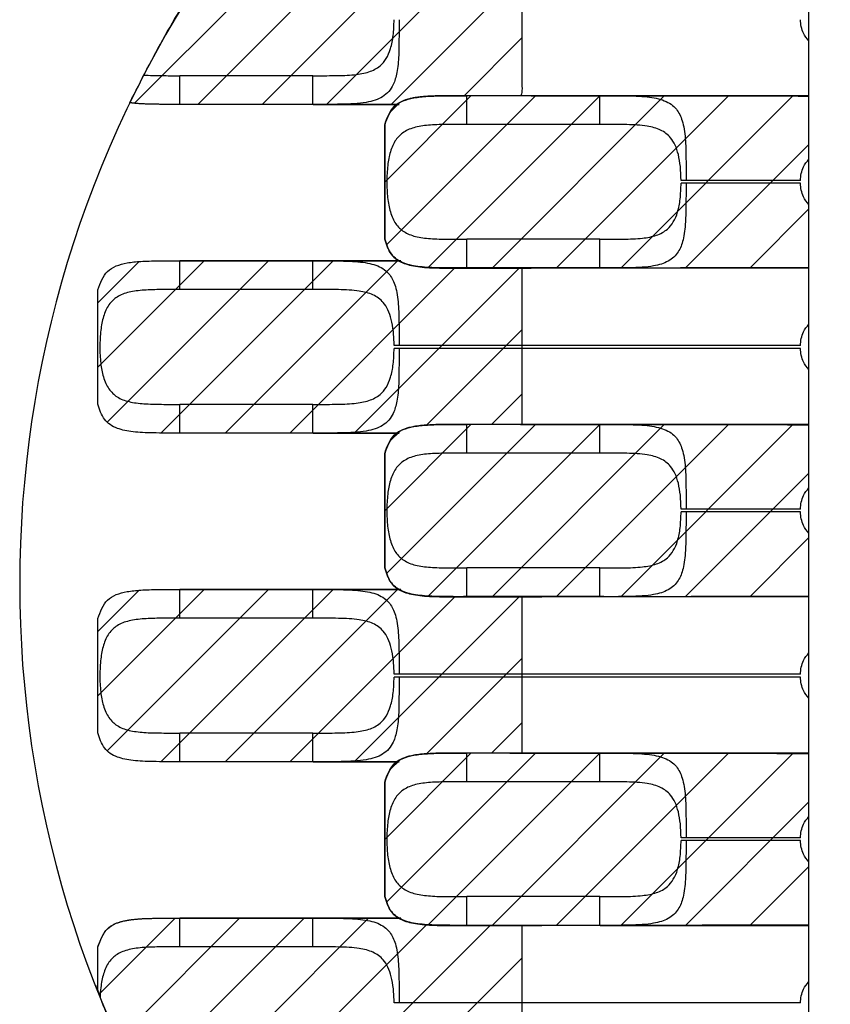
# Model space of a CAD drawing. Header units: inches. Extents: x 0 to 814, y 0 to 621.
# Tile 24 of 41: x 449.42 to 455.07, y 414.32 to 421.18. Entities that reach past the tile are written whole.
import ezdxf

# ---------------------------------------------------------------- set-up
doc = ezdxf.new("R2010")
doc.units = ezdxf.units.IN
doc.header["$LTSCALE"] = 10
doc.header["$MEASUREMENT"] = 0

msp = doc.modelspace()

# ---------------------------------------------------------------- hatches: boundary and pattern name
h = msp.add_hatch()
h.set_pattern_fill('ANSI31', color=256, scale=0.1)
h.set_pattern_definition([(45, (-4226.9844, -242.43156), (-0.224506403, 0.224506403), [])])
edge = h.paths.add_edge_path()
edge.add_spline(control_points=[(450.185, 420.5994), (450.1923, 420.5983), (450.2415, 420.5918), (450.3542, 420.5873), (450.47, 420.5876), (450.5342, 420.5877), (450.8433, 420.5877), (451.1523, 420.5877), (451.4613, 420.5877), (451.6562, 420.5877), (451.8506, 420.5877), (452.0451, 420.5877), (452.0764, 420.611), (452.1439, 420.6329), (452.2619, 420.6454), (452.3868, 420.6481), (452.4819, 420.648), (452.5342, 420.6479), (452.6619, 420.6479), (452.7896, 420.6479), (452.9172, 420.6479), (452.9172, 421.0112), (452.9172, 421.3746), (452.9172, 421.7379), (452.7896, 421.7379), (452.6619, 421.7379), (452.5342, 421.7379), (452.4696, 421.7377), (452.3533, 421.7375), (452.2044, 421.7435), (452.1146, 421.7622), (452.0727, 421.7815), (452.0617, 421.7877), (451.8618, 421.7877), (451.6618, 421.7877), (451.4613, 421.7877), (451.2736, 421.7877), (451.0858, 421.7877), (450.898, 421.7877), (450.6249, 421.4136), (450.3866, 421.0164), (450.185, 420.5994)], knot_values=[0, 0, 0, 0, 0.033138, 0.218352, 0.44962, 0.44962, 0.44962, 1.44962, 1.44962, 1.44962, 2.44962, 2.44962, 2.44962, 2.667629, 2.807059, 2.961319, 3.150048, 3.150048, 3.150048, 4.150048, 4.150048, 4.150048, 5.150048, 5.150048, 5.150048, 6.150048, 6.150048, 6.150048, 6.382627, 6.568651, 6.744587, 6.813614, 6.813614, 6.813614, 7.813614, 7.813614, 7.813614, 8.421198, 8.421198, 8.421198, 8.601422, 8.601422, 8.601422, 8.601422], weights=[1, 1, 1, 1, 1, 1, 1, 1, 1, 1, 1, 1, 1, 1, 1, 1, 1, 1, 1, 1, 1, 1, 1, 1, 1, 1, 1, 1, 1, 1, 1, 1, 1, 1, 1, 1, 1, 1, 1, 0.997295, 0.997295, 1], degree=3, periodic=0)
h = msp.add_hatch()
h.set_pattern_fill('ANSI31', color=256, scale=0.1)
h.set_pattern_definition([(45, (-4231.9821, -18.9302), (-0.224506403, 0.224506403), [])])
edge = h.paths.add_edge_path()
edge.add_spline(control_points=[(454.9172, 419.4522), (454.1229, 419.4503), (453.3286, 419.4484), (452.5342, 419.4466), (452.4696, 419.4464), (452.3533, 419.4461), (452.2044, 419.4522), (452.0865, 419.4767), (451.999, 419.5338), (451.9738, 419.6102), (451.9613, 419.6482), (451.9613, 419.9138), (451.9613, 420.1793), (451.9613, 420.4449), (451.9785, 420.4923), (452.0133, 420.5874), (452.1343, 420.6306), (452.2619, 420.6441), (452.3868, 420.6467), (452.4819, 420.6466), (452.5342, 420.6466), (453.3286, 420.6456), (454.1229, 420.6446), (454.9172, 420.6436), (454.9172, 420.2465), (454.9172, 419.8493), (454.9172, 419.4522)], knot_values=[0, 0, 0, 0, 2.858203, 2.858203, 2.858203, 3.090782, 3.276805, 3.452741, 3.65678, 3.858203, 3.858203, 3.858203, 4.858203, 4.858203, 4.858203, 5.115969, 5.375783, 5.515214, 5.669474, 5.858203, 5.858203, 5.858203, 8.723757, 8.723757, 8.723757, 9.723757, 9.723757, 9.723757, 9.723757], weights=[1, 1, 1, 1, 1, 1, 1, 1, 1, 1, 1, 1, 1, 1, 1, 1, 1, 1, 1, 1, 1, 1, 1, 1, 1, 1, 1], degree=3, periodic=0)
h = msp.add_hatch()
h.set_pattern_fill('ANSI31', color=256, scale=0.1)
h.set_pattern_definition([(45, (-4233.5703, -17.56328), (-0.224506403, 0.224506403), [])])
edge = h.paths.add_edge_path()
edge.add_spline(control_points=[(451.4613, 419.4977), (451.1523, 419.4977), (450.8433, 419.4977), (450.5342, 419.4977), (450.4824, 419.4978), (450.388, 419.4979), (450.2639, 419.4953), (450.1361, 419.4821), (450.0139, 419.4394), (449.9788, 419.3438), (449.9613, 419.2961), (449.9613, 419.0305), (449.9613, 418.7649), (449.9613, 418.4993), (449.974, 418.461), (449.9995, 418.384), (450.0879, 418.3273), (450.206, 418.3032), (450.3542, 418.2973), (450.47, 418.2976), (450.5342, 418.2977), (450.8433, 418.2977), (451.1523, 418.2977), (451.4613, 418.2977), (451.6562, 418.2977), (451.8506, 418.2977), (452.0451, 418.2977), (452.0764, 418.321), (452.1439, 418.3429), (452.2619, 418.3554), (452.3868, 418.3581), (452.4819, 418.358), (452.5342, 418.3579), (452.6619, 418.3579), (452.7896, 418.3579), (452.9172, 418.3579), (452.9172, 418.7212), (452.9172, 419.0846), (452.9172, 419.4479), (452.7896, 419.4479), (452.6619, 419.4479), (452.5342, 419.4479), (452.4696, 419.4477), (452.3533, 419.4475), (452.2044, 419.4535), (452.1146, 419.4722), (452.0727, 419.4915), (452.0617, 419.4977), (451.8618, 419.4977), (451.6618, 419.4977), (451.4613, 419.4977)], knot_values=[0, 0, 0, 0, 1, 1, 1, 1.187151, 1.340279, 1.478952, 1.73977, 2, 2, 2, 3, 3, 3, 3.203781, 3.408644, 3.583517, 3.768731, 4, 4, 4, 5, 5, 5, 6, 6, 6, 6.218008, 6.357439, 6.511699, 6.700428, 6.700428, 6.700428, 7.700428, 7.700428, 7.700428, 8.700428, 8.700428, 8.700428, 9.700428, 9.700428, 9.700428, 9.933007, 10.11903, 10.294966, 10.363994, 10.363994, 10.363994, 11.363994, 11.363994, 11.363994, 11.363994], weights=[1, 1, 1, 1, 1, 1, 1, 1, 1, 1, 1, 1, 1, 1, 1, 1, 1, 1, 1, 1, 1, 1, 1, 1, 1, 1, 1, 1, 1, 1, 1, 1, 1, 1, 1, 1, 1, 1, 1, 1, 1, 1, 1, 1, 1, 1, 1, 1, 1, 1, 1], degree=3, periodic=0)
h = msp.add_hatch()
h.set_pattern_fill('ANSI31', color=256, scale=0.1)
h.set_pattern_definition([(45, (-4231.9821, -21.2202), (-0.224506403, 0.224506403), [])])
edge = h.paths.add_edge_path()
edge.add_spline(control_points=[(454.9172, 417.1622), (454.1229, 417.1603), (453.3286, 417.1584), (452.5342, 417.1566), (452.4696, 417.1564), (452.3533, 417.1561), (452.2044, 417.1622), (452.0865, 417.1867), (451.999, 417.2438), (451.9738, 417.3202), (451.9613, 417.3582), (451.9613, 417.6238), (451.9613, 417.8893), (451.9613, 418.1549), (451.9785, 418.2023), (452.0133, 418.2974), (452.1343, 418.3406), (452.2619, 418.3541), (452.3868, 418.3567), (452.4819, 418.3566), (452.5342, 418.3566), (453.3286, 418.3556), (454.1229, 418.3546), (454.9172, 418.3536), (454.9172, 417.9565), (454.9172, 417.5593), (454.9172, 417.1622)], knot_values=[0, 0, 0, 0, 2.858203, 2.858203, 2.858203, 3.090782, 3.276805, 3.452741, 3.65678, 3.858203, 3.858203, 3.858203, 4.858203, 4.858203, 4.858203, 5.115969, 5.375783, 5.515214, 5.669474, 5.858203, 5.858203, 5.858203, 8.723757, 8.723757, 8.723757, 9.723757, 9.723757, 9.723757, 9.723757], weights=[1, 1, 1, 1, 1, 1, 1, 1, 1, 1, 1, 1, 1, 1, 1, 1, 1, 1, 1, 1, 1, 1, 1, 1, 1, 1, 1], degree=3, periodic=0)
h = msp.add_hatch()
h.set_pattern_fill('ANSI31', color=256, scale=0.1)
h.set_pattern_definition([(45, (-4233.5703, -19.85328), (-0.224506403, 0.224506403), [])])
edge = h.paths.add_edge_path()
edge.add_spline(control_points=[(451.4613, 417.2077), (451.1523, 417.2077), (450.8433, 417.2077), (450.5342, 417.2077), (450.4824, 417.2078), (450.388, 417.2079), (450.2639, 417.2053), (450.1361, 417.1921), (450.0139, 417.1494), (449.9788, 417.0538), (449.9613, 417.0061), (449.9613, 416.7405), (449.9613, 416.4749), (449.9613, 416.2093), (449.974, 416.171), (449.9995, 416.094), (450.0879, 416.0373), (450.206, 416.0132), (450.3542, 416.0073), (450.47, 416.0076), (450.5342, 416.0077), (450.8433, 416.0077), (451.1523, 416.0077), (451.4613, 416.0077), (451.6562, 416.0077), (451.8506, 416.0077), (452.0451, 416.0077), (452.0764, 416.031), (452.1439, 416.0529), (452.2619, 416.0654), (452.3868, 416.0681), (452.4819, 416.068), (452.5342, 416.0679), (452.6619, 416.0679), (452.7896, 416.0679), (452.9172, 416.0679), (452.9172, 416.4312), (452.9172, 416.7946), (452.9172, 417.1579), (452.7896, 417.1579), (452.6619, 417.1579), (452.5342, 417.1579), (452.4696, 417.1577), (452.3533, 417.1575), (452.2044, 417.1635), (452.1146, 417.1822), (452.0727, 417.2015), (452.0617, 417.2077), (451.8618, 417.2077), (451.6618, 417.2077), (451.4613, 417.2077)], knot_values=[0, 0, 0, 0, 1, 1, 1, 1.187151, 1.340279, 1.478952, 1.73977, 2, 2, 2, 3, 3, 3, 3.203781, 3.408644, 3.583517, 3.768731, 4, 4, 4, 5, 5, 5, 6, 6, 6, 6.218008, 6.357439, 6.511699, 6.700428, 6.700428, 6.700428, 7.700428, 7.700428, 7.700428, 8.700428, 8.700428, 8.700428, 9.700428, 9.700428, 9.700428, 9.933007, 10.11903, 10.294966, 10.363994, 10.363994, 10.363994, 11.363994, 11.363994, 11.363994, 11.363994], weights=[1, 1, 1, 1, 1, 1, 1, 1, 1, 1, 1, 1, 1, 1, 1, 1, 1, 1, 1, 1, 1, 1, 1, 1, 1, 1, 1, 1, 1, 1, 1, 1, 1, 1, 1, 1, 1, 1, 1, 1, 1, 1, 1, 1, 1, 1, 1, 1, 1, 1, 1], degree=3, periodic=0)
h = msp.add_hatch()
h.set_pattern_fill('ANSI31', color=256, scale=0.1)
h.set_pattern_definition([(45, (-4231.9821, -23.5102), (-0.224506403, 0.224506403), [])])
edge = h.paths.add_edge_path()
edge.add_spline(control_points=[(454.9172, 414.8722), (454.1229, 414.8703), (453.3286, 414.8684), (452.5342, 414.8666), (452.4696, 414.8664), (452.3533, 414.8661), (452.2044, 414.8722), (452.0865, 414.8967), (451.999, 414.9538), (451.9738, 415.0302), (451.9613, 415.0682), (451.9613, 415.3338), (451.9613, 415.5993), (451.9613, 415.8649), (451.9785, 415.9123), (452.0133, 416.0074), (452.1343, 416.0506), (452.2619, 416.0641), (452.3868, 416.0667), (452.4819, 416.0666), (452.5342, 416.0666), (453.3286, 416.0656), (454.1229, 416.0646), (454.9172, 416.0636), (454.9172, 415.6665), (454.9172, 415.2693), (454.9172, 414.8722)], knot_values=[0, 0, 0, 0, 2.858203, 2.858203, 2.858203, 3.090782, 3.276805, 3.452741, 3.65678, 3.858203, 3.858203, 3.858203, 4.858203, 4.858203, 4.858203, 5.115969, 5.375783, 5.515214, 5.669474, 5.858203, 5.858203, 5.858203, 8.723757, 8.723757, 8.723757, 9.723757, 9.723757, 9.723757, 9.723757], weights=[1, 1, 1, 1, 1, 1, 1, 1, 1, 1, 1, 1, 1, 1, 1, 1, 1, 1, 1, 1, 1, 1, 1, 1, 1, 1, 1], degree=3, periodic=0)
h = msp.add_hatch()
h.set_pattern_fill('ANSI31', color=256, scale=0.1)
h.set_pattern_definition([(45, (-4258.8092, -8.5654), (-0.224506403, 0.224506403), [])])
edge = h.paths.add_edge_path()
edge.add_spline(control_points=[(450.2723, 413.7211), (450.2958, 413.7198), (450.3794, 413.7173), (450.47, 413.7176), (450.5342, 413.7177), (450.8433, 413.7177), (451.1523, 413.7177), (451.4613, 413.7177), (451.6562, 413.7177), (451.8506, 413.7177), (452.0451, 413.7177), (452.0764, 413.741), (452.1439, 413.7629), (452.2619, 413.7754), (452.3868, 413.7781), (452.4819, 413.778), (452.5342, 413.7779), (452.6619, 413.7779), (452.7896, 413.7779), (452.9172, 413.7779), (452.9172, 414.1412), (452.9172, 414.5046), (452.9172, 414.8679), (452.7896, 414.8679), (452.6619, 414.8679), (452.5342, 414.8679), (452.4696, 414.8677), (452.3533, 414.8675), (452.2044, 414.8735), (452.1146, 414.8922), (452.0727, 414.9115), (452.0617, 414.9177), (451.8618, 414.9177), (451.6618, 414.9177), (451.4613, 414.9177), (451.1523, 414.9177), (450.8433, 414.9177), (450.5342, 414.9177), (450.4824, 414.9178), (450.388, 414.9179), (450.2639, 414.9153), (450.1361, 414.9021), (450.0139, 414.8594), (449.9788, 414.7638), (449.9613, 414.7161), (449.9613, 414.6123), (449.9613, 414.5086), (449.9613, 414.4049), (450.0538, 414.172), (450.1575, 413.9439), (450.2723, 413.7211)], knot_values=[0, 0, 0, 0, 0.094653, 0.325922, 0.325922, 0.325922, 1.325922, 1.325922, 1.325922, 2.325922, 2.325922, 2.325922, 2.54393, 2.68336, 2.837621, 3.026349, 3.026349, 3.026349, 4.026349, 4.026349, 4.026349, 5.026349, 5.026349, 5.026349, 6.026349, 6.026349, 6.026349, 6.258929, 6.444952, 6.620888, 6.689916, 6.689916, 6.689916, 7.689916, 7.689916, 7.689916, 8.689916, 8.689916, 8.689916, 8.877067, 9.030194, 9.168868, 9.429686, 9.689916, 9.689916, 9.689916, 10.080535, 10.080535, 10.080535, 10.17813, 10.17813, 10.17813, 10.17813], weights=[1, 1, 1, 1, 1, 1, 1, 1, 1, 1, 1, 1, 1, 1, 1, 1, 1, 1, 1, 1, 1, 1, 1, 1, 1, 1, 1, 1, 1, 1, 1, 1, 1, 1, 1, 1, 1, 1, 1, 1, 1, 1, 1, 1, 1, 1, 1, 1, 0.999206, 0.999206, 1], degree=3, periodic=0)

# ---------------------------------------------------------------- linework, layer by layer
for p, q in [((454.9172, 409.8687), (454.9172, 424.6267)), ((451.4613, 420.7877), (450.5342, 420.7877)), ((450.5342, 420.5877), (450.5342, 420.7877)), ((451.4613, 420.5877), (451.4613, 420.7877)), ((451.4613, 420.5877), (450.5342, 420.5877)), ((451.4618, 420.5877), (452.0613, 420.5877)), ((453.4613, 420.6479), (452.5342, 420.6479)), ((452.5342, 420.4479), (452.5342, 420.6479)), ((453.4613, 420.4479), (453.4613, 420.6479)), ((454.9172, 420.6479), (453.4618, 420.6479)), ((451.9613, 419.6495), (451.9613, 420.4463)), ((453.4613, 420.4479), (452.5342, 420.4479)), ((454.0613, 420.0579), (454.0269, 420.0579)), ((454.0613, 420.0379), (454.0269, 420.0379)), ((454.8581, 420.0579), (454.0613, 420.0579)), ((454.8581, 420.0379), (454.0613, 420.0379)), ((453.4613, 419.6479), (452.5342, 419.6479)), ((452.5342, 419.4479), (452.5342, 419.6479)), ((453.4613, 419.4479), (453.4613, 419.6479)), ((451.4613, 419.4977), (450.5342, 419.4977)), ((450.5342, 419.2977), (450.5342, 419.4977)), ((451.4613, 419.2977), (451.4613, 419.4977)), ((452.0739, 419.4977), (451.4618, 419.4977)), ((453.4613, 419.4479), (452.5342, 419.4479)), ((453.4618, 419.4479), (454.9172, 419.4479)), ((449.9613, 418.4993), (449.9613, 419.2961)), ((451.4613, 419.2977), (450.5342, 419.2977)), ((452.0613, 418.9077), (452.0269, 418.9077)), ((452.0613, 418.8877), (452.0269, 418.8877)), ((454.8581, 418.9077), (452.0613, 418.9077)), ((454.8581, 418.8877), (452.0613, 418.8877)), ((451.4613, 418.4977), (450.5342, 418.4977)), ((450.5342, 418.2977), (450.5342, 418.4977)), ((451.4613, 418.2977), (451.4613, 418.4977)), ((453.4613, 418.3579), (452.5342, 418.3579)), ((452.5342, 418.1579), (452.5342, 418.3579)), ((453.4613, 418.1579), (453.4613, 418.3579)), ((454.9172, 418.3579), (453.4618, 418.3579)), ((451.4613, 418.2977), (450.5342, 418.2977)), ((451.4618, 418.2977), (452.0613, 418.2977)), ((451.9613, 417.3595), (451.9613, 418.1563)), ((453.4613, 418.1579), (452.5342, 418.1579)), ((454.0613, 417.7679), (454.0269, 417.7679)), ((454.0613, 417.7479), (454.0269, 417.7479)), ((454.8581, 417.7679), (454.0613, 417.7679)), ((454.8581, 417.7479), (454.0613, 417.7479)), ((453.4613, 417.3579), (452.5342, 417.3579)), ((452.5342, 417.1579), (452.5342, 417.3579)), ((453.4613, 417.1579), (453.4613, 417.3579)), ((451.4613, 417.2077), (450.5342, 417.2077)), ((450.5342, 417.0077), (450.5342, 417.2077)), ((451.4613, 417.0077), (451.4613, 417.2077)), ((452.0739, 417.2077), (451.4618, 417.2077)), ((453.4613, 417.1579), (452.5342, 417.1579)), ((453.4618, 417.1579), (454.9172, 417.1579)), ((449.9613, 416.2093), (449.9613, 417.0061)), ((451.4613, 417.0077), (450.5342, 417.0077)), ((452.0613, 416.6177), (452.0269, 416.6177)), ((454.8581, 416.6177), (452.0613, 416.6177)), ((452.0613, 416.5977), (452.0269, 416.5977)), ((454.8581, 416.5977), (452.0613, 416.5977)), ((451.4613, 416.2077), (450.5342, 416.2077)), ((450.5342, 416.0077), (450.5342, 416.2077)), ((451.4613, 416.0077), (451.4613, 416.2077)), ((453.4613, 416.0679), (452.5342, 416.0679)), ((452.5342, 415.8679), (452.5342, 416.0679)), ((453.4613, 415.8679), (453.4613, 416.0679)), ((454.9172, 416.0679), (453.4618, 416.0679)), ((451.4613, 416.0077), (450.5342, 416.0077)), ((451.4618, 416.0077), (452.0613, 416.0077)), ((451.9613, 415.0695), (451.9613, 415.8663)), ((453.4613, 415.8679), (452.5342, 415.8679)), ((454.0613, 415.4779), (454.0269, 415.4779)), ((454.0613, 415.4579), (454.0269, 415.4579)), ((454.8581, 415.4779), (454.0613, 415.4779)), ((454.8581, 415.4579), (454.0613, 415.4579)), ((453.4613, 415.0679), (452.5342, 415.0679)), ((452.5342, 414.8679), (452.5342, 415.0679)), ((453.4613, 414.8679), (453.4613, 415.0679)), ((451.4613, 414.9177), (450.5342, 414.9177)), ((450.5342, 414.7177), (450.5342, 414.9177)), ((451.4613, 414.7177), (451.4613, 414.9177)), ((452.0739, 414.9177), (451.4618, 414.9177)), ((453.4613, 414.8679), (452.5342, 414.8679)), ((453.4618, 414.8679), (454.9172, 414.8679)), ((449.9613, 414.4049), (449.9613, 414.7161)), ((451.4613, 414.7177), (450.5342, 414.7177)), ((452.0613, 414.3277), (452.0269, 414.3277)), ((454.8581, 414.3277), (452.0613, 414.3277))]:
    msp.add_line(p, q)
msp.add_arc((457.1172, 417.2477), 7.7, 77.52991, 282.47009)
for points, weights, knots in [([(450.185, 420.5994), (450.1923, 420.5983), (450.2415, 420.5918), (450.3542, 420.5873), (450.47, 420.5876), (450.5342, 420.5877), (450.8433, 420.5877), (451.1523, 420.5877), (451.4613, 420.5877), (451.6562, 420.5877), (451.8506, 420.5877), (452.0451, 420.5877), (452.0764, 420.611), (452.1439, 420.6329), (452.2619, 420.6454), (452.3868, 420.6481), (452.4819, 420.648), (452.5342, 420.6479), (452.6619, 420.6479), (452.7896, 420.6479), (452.9172, 420.6479), (452.9172, 421.0112), (452.9172, 421.3746), (452.9172, 421.7379), (452.7896, 421.7379), (452.6619, 421.7379), (452.5342, 421.7379), (452.4696, 421.7377), (452.3533, 421.7375), (452.2044, 421.7435), (452.1146, 421.7622), (452.0727, 421.7815), (452.0617, 421.7877), (451.8618, 421.7877), (451.6618, 421.7877), (451.4613, 421.7877), (451.2736, 421.7877), (451.0858, 421.7877), (450.898, 421.7877), (450.6249, 421.4136), (450.3866, 421.0164), (450.185, 420.5994)], [1, 1, 1, 1, 1, 1, 1, 1, 1, 1, 1, 1, 1, 1, 1, 1, 1, 1, 1, 1, 1, 1, 1, 1, 1, 1, 1, 1, 1, 1, 1, 1, 1, 1, 1, 1, 1, 1, 1, 0.997295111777, 0.997295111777, 1], [0, 0, 0, 0, 0.033138, 0.218352, 0.44962, 0.44962, 0.44962, 1.44962, 1.44962, 1.44962, 2.44962, 2.44962, 2.44962, 2.667629, 2.807059, 2.961319, 3.150048, 3.150048, 3.150048, 4.150048, 4.150048, 4.150048, 5.150048, 5.150048, 5.150048, 6.150048, 6.150048, 6.150048, 6.382627, 6.568651, 6.744587, 6.813614, 6.813614, 6.813614, 7.813614, 7.813614, 7.813614, 8.421198, 8.421198, 8.421198, 8.601422, 8.601422, 8.601422, 8.601422]), ([(450.2723, 413.7211), (450.2958, 413.7198), (450.3794, 413.7173), (450.47, 413.7176), (450.5342, 413.7177), (450.8433, 413.7177), (451.1523, 413.7177), (451.4613, 413.7177), (451.6562, 413.7177), (451.8506, 413.7177), (452.0451, 413.7177), (452.0764, 413.741), (452.1439, 413.7629), (452.2619, 413.7754), (452.3868, 413.7781), (452.4819, 413.778), (452.5342, 413.7779), (452.6619, 413.7779), (452.7896, 413.7779), (452.9172, 413.7779), (452.9172, 414.1412), (452.9172, 414.5046), (452.9172, 414.8679), (452.7896, 414.8679), (452.6619, 414.8679), (452.5342, 414.8679), (452.4696, 414.8677), (452.3533, 414.8675), (452.2044, 414.8735), (452.1146, 414.8922), (452.0727, 414.9115), (452.0617, 414.9177), (451.8618, 414.9177), (451.6618, 414.9177), (451.4613, 414.9177), (451.1523, 414.9177), (450.8433, 414.9177), (450.5342, 414.9177), (450.4824, 414.9178), (450.388, 414.9179), (450.2639, 414.9153), (450.1361, 414.9021), (450.0139, 414.8594), (449.9788, 414.7638), (449.9613, 414.7161), (449.9613, 414.6123), (449.9613, 414.5086), (449.9613, 414.4049), (450.0538, 414.172), (450.1575, 413.9439), (450.2723, 413.7211)], [1, 1, 1, 1, 1, 1, 1, 1, 1, 1, 1, 1, 1, 1, 1, 1, 1, 1, 1, 1, 1, 1, 1, 1, 1, 1, 1, 1, 1, 1, 1, 1, 1, 1, 1, 1, 1, 1, 1, 1, 1, 1, 1, 1, 1, 1, 1, 1, 0.999206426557, 0.999206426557, 1], [0, 0, 0, 0, 0.094653, 0.325922, 0.325922, 0.325922, 1.325922, 1.325922, 1.325922, 2.325922, 2.325922, 2.325922, 2.54393, 2.68336, 2.837621, 3.026349, 3.026349, 3.026349, 4.026349, 4.026349, 4.026349, 5.026349, 5.026349, 5.026349, 6.026349, 6.026349, 6.026349, 6.258929, 6.444952, 6.620888, 6.689916, 6.689916, 6.689916, 7.689916, 7.689916, 7.689916, 8.689916, 8.689916, 8.689916, 8.877067, 9.030194, 9.168868, 9.429686, 9.689916, 9.689916, 9.689916, 10.080535, 10.080535, 10.080535, 10.17813, 10.17813, 10.17813, 10.17813])]:
    msp.add_rational_spline(points, weights, degree=3, knots=knots)
for points, knots in [([(452.0613, 421.1777), (452.0612, 421.1251), (452.061, 421.04), (452.0591, 420.915), (452.0494, 420.8117), (452.0204, 420.7089), (451.9554, 420.6339), (451.8305, 420.5949), (451.6608, 420.5872), (451.5276, 420.5875), (451.4613, 420.5877)], [0, 0, 0, 0, 0.124607, 0.201662, 0.316166, 0.411842, 0.550342, 0.685063, 0.843269, 1, 1, 1, 1]), ([(451.4613, 420.7877), (451.5126, 420.7876), (451.6127, 420.7874), (451.7454, 420.7913), (451.853, 420.8098), (451.9264, 420.8478), (451.9744, 420.9047), (452.0043, 420.9758), (452.023, 421.0688), (452.0256, 421.1403), (452.0269, 421.1777)], [0, 0, 0, 0, 0.16287, 0.318148, 0.450427, 0.578919, 0.672588, 0.772458, 0.880964, 1, 1, 1, 1]), ([(454.9172, 421.0299), (454.9034, 421.0468), (454.8794, 421.0762), (454.8629, 421.1291), (454.8597, 421.1615), (454.8581, 421.1777)], [0, 0, 0, 0, 0.403954, 0.703262, 1, 1, 1, 1]), ([(450.2815, 420.7921), (450.2822, 420.7921), (450.3217, 420.7893), (450.4044, 420.7875), (450.4909, 420.7876), (450.5342, 420.7877)], [0.8616258, 0.8616258, 0.8616258, 0.8616258, 0.8628364, 0.9311796, 1, 1, 1, 1]), ([(450.5342, 420.5877), (450.47, 420.5876), (450.3542, 420.5873), (450.2415, 420.5918), (450.1923, 420.5983), (450.185, 420.5994)], [0, 0, 0, 0, 0.2312686, 0.4164828, 0.4496204, 0.4496204, 0.4496204, 0.4496204]), ([(454.9172, 419.4522), (454.1229, 419.4503), (453.3286, 419.4484), (452.5342, 419.4466), (452.4696, 419.4464), (452.3533, 419.4461), (452.2044, 419.4522), (452.0865, 419.4767), (451.999, 419.5338), (451.9738, 419.6102), (451.9613, 419.6482), (451.9613, 419.9138), (451.9613, 420.1793), (451.9613, 420.4449), (451.9785, 420.4923), (452.0133, 420.5874), (452.1343, 420.6306), (452.2619, 420.6441), (452.3868, 420.6467), (452.4819, 420.6466), (452.5342, 420.6466), (453.3286, 420.6456), (454.1229, 420.6446), (454.9172, 420.6436), (454.9172, 420.2465), (454.9172, 419.8493), (454.9172, 419.4522)], [0, 0, 0, 0, 2.858203, 2.858203, 2.858203, 3.090782, 3.276805, 3.452741, 3.65678, 3.858203, 3.858203, 3.858203, 4.858203, 4.858203, 4.858203, 5.115969, 5.375783, 5.515214, 5.669474, 5.858203, 5.858203, 5.858203, 8.723757, 8.723757, 8.723757, 9.723757, 9.723757, 9.723757, 9.723757]), ([(451.9613, 420.4463), (451.9785, 420.4936), (452.0133, 420.5887), (452.1343, 420.6319), (452.2619, 420.6454), (452.3868, 420.6481), (452.4819, 420.648), (452.5342, 420.6479)], [0, 0, 0, 0, 0.257766, 0.51758, 0.657011, 0.811271, 1, 1, 1, 1]), ([(453.4613, 420.6479), (453.5187, 420.648), (453.6347, 420.6482), (453.7902, 420.6437), (453.9157, 420.6191), (453.996, 420.5634), (454.04, 420.4727), (454.0583, 420.3543), (454.0614, 420.2105), (454.0613, 420.1084), (454.0613, 420.0579)], [0, 0, 0, 0, 0.135708, 0.274363, 0.400662, 0.527292, 0.633782, 0.757864, 0.88037, 1, 1, 1, 1]), ([(452.5342, 420.4479), (452.4902, 420.448), (452.4024, 420.4481), (452.2806, 420.4454), (452.1745, 420.4319), (452.0925, 420.3995), (452.0338, 420.3423), (451.9984, 420.2622), (451.9798, 420.1613), (451.9743, 420.05), (451.9795, 419.9368), (451.9979, 419.8346), (452.0341, 419.7534), (452.0926, 419.6962), (452.1746, 419.6638), (452.2806, 419.6504), (452.4024, 419.6477), (452.4902, 419.6478), (452.5342, 419.6479)], [0, 0, 0, 0, 0.069884, 0.139278, 0.204182, 0.266903, 0.323436, 0.382756, 0.438353, 0.499435, 0.558884, 0.617439, 0.676848, 0.733171, 0.79585, 0.860774, 0.930129, 1, 1, 1, 1]), ([(454.0269, 420.0579), (454.0259, 420.0907), (454.0238, 420.1537), (454.0097, 420.2377), (453.9871, 420.3053), (453.9492, 420.3664), (453.8866, 420.4132), (453.7836, 420.441), (453.6407, 420.4485), (453.5245, 420.4481), (453.4613, 420.4479)], [0, 0, 0, 0, 0.1045128, 0.2005906, 0.2894134, 0.3724761, 0.5006145, 0.6312251, 0.799563, 1, 1, 1, 1]), ([(454.8581, 420.0579), (454.8597, 420.0741), (454.8629, 420.1065), (454.8794, 420.1594), (454.9034, 420.1888), (454.9172, 420.2057)], [0, 0, 0, 0, 0.296634, 0.596083, 1, 1, 1, 1]), ([(454.0613, 420.0379), (454.0611, 419.9802), (454.0609, 419.8868), (454.0582, 419.753), (454.045, 419.6455), (454.0094, 419.5517), (453.9427, 419.49), (453.8288, 419.4556), (453.6658, 419.4472), (453.531, 419.4477), (453.4613, 419.4479)], [0, 0, 0, 0, 0.136607, 0.221058, 0.342614, 0.445467, 0.564391, 0.681615, 0.83542, 1, 1, 1, 1]), ([(453.4613, 419.6479), (453.5154, 419.6478), (453.6186, 419.6475), (453.7525, 419.6521), (453.8576, 419.6717), (453.9288, 419.7101), (453.9757, 419.767), (454.0049, 419.8378), (454.0231, 419.93), (454.0256, 420.0008), (454.0269, 420.0379)], [0, 0, 0, 0, 0.171823, 0.327781, 0.457005, 0.583196, 0.675747, 0.774585, 0.88206, 1, 1, 1, 1]), ([(454.9172, 419.8901), (454.9034, 419.907), (454.8794, 419.9364), (454.8629, 419.9893), (454.8597, 420.0217), (454.8581, 420.0379)], [0, 0, 0, 0, 0.403951, 0.703261, 1, 1, 1, 1]), ([(452.5342, 419.4479), (452.4696, 419.4477), (452.3533, 419.4475), (452.2044, 419.4535), (452.0865, 419.478), (451.999, 419.5351), (451.9738, 419.6116), (451.9613, 419.6495)], [0, 0, 0, 0, 0.232579, 0.418603, 0.594539, 0.798578, 1, 1, 1, 1]), ([(451.4613, 419.4977), (451.1523, 419.4977), (450.8433, 419.4977), (450.5342, 419.4977), (450.4824, 419.4978), (450.388, 419.4979), (450.2639, 419.4953), (450.1361, 419.4821), (450.0139, 419.4394), (449.9788, 419.3438), (449.9613, 419.2961), (449.9613, 419.0305), (449.9613, 418.7649), (449.9613, 418.4993), (449.974, 418.461), (449.9995, 418.384), (450.0879, 418.3273), (450.206, 418.3032), (450.3542, 418.2973), (450.47, 418.2976), (450.5342, 418.2977), (450.8433, 418.2977), (451.1523, 418.2977), (451.4613, 418.2977), (451.6562, 418.2977), (451.8506, 418.2977), (452.0451, 418.2977), (452.0764, 418.321), (452.1439, 418.3429), (452.2619, 418.3554), (452.3868, 418.3581), (452.4819, 418.358), (452.5342, 418.3579), (452.6619, 418.3579), (452.7896, 418.3579), (452.9172, 418.3579), (452.9172, 418.7212), (452.9172, 419.0846), (452.9172, 419.4479), (452.7896, 419.4479), (452.6619, 419.4479), (452.5342, 419.4479), (452.4696, 419.4477), (452.3533, 419.4475), (452.2044, 419.4535), (452.1146, 419.4722), (452.0727, 419.4915), (452.0617, 419.4977), (451.8618, 419.4977), (451.6618, 419.4977), (451.4613, 419.4977)], [0, 0, 0, 0, 1, 1, 1, 1.187151, 1.340279, 1.478952, 1.73977, 2, 2, 2, 3, 3, 3, 3.203781, 3.408644, 3.583517, 3.768731, 4, 4, 4, 5, 5, 5, 6, 6, 6, 6.218008, 6.357439, 6.511699, 6.700428, 6.700428, 6.700428, 7.700428, 7.700428, 7.700428, 8.700428, 8.700428, 8.700428, 9.700428, 9.700428, 9.700428, 9.933007, 10.11903, 10.294966, 10.363994, 10.363994, 10.363994, 11.363994, 11.363994, 11.363994, 11.363994]), ([(449.9613, 419.2961), (449.9788, 419.3438), (450.0139, 419.4394), (450.1361, 419.4821), (450.2639, 419.4953), (450.388, 419.4979), (450.4824, 419.4978), (450.5342, 419.4977)], [0, 0, 0, 0, 0.26023, 0.521048, 0.659721, 0.812849, 1, 1, 1, 1]), ([(451.4613, 419.4977), (451.5193, 419.4978), (451.6365, 419.498), (451.7931, 419.4933), (451.9189, 419.4679), (451.9982, 419.4106), (452.041, 419.3186), (452.0585, 419.2003), (452.0614, 419.0579), (452.0613, 418.9574), (452.0613, 418.9077)], [0, 0, 0, 0, 0.137181, 0.277132, 0.404306, 0.532009, 0.638008, 0.761924, 0.882123, 1, 1, 1, 1]), ([(450.5342, 419.2977), (450.4908, 419.2978), (450.4043, 419.2979), (450.2837, 419.2953), (450.1781, 419.2825), (450.0952, 419.251), (450.0352, 419.1944), (449.9989, 419.1141), (449.9798, 419.0123), (449.9743, 418.8989), (449.9795, 418.7857), (449.9983, 418.6833), (450.0346, 418.6018), (450.0949, 418.5445), (450.1782, 418.5129), (450.2838, 418.5001), (450.4044, 418.4975), (450.4909, 418.4976), (450.5342, 418.4977)], [0, 0, 0, 0, 0.068834, 0.137218, 0.201832, 0.264294, 0.321554, 0.3816, 0.437683, 0.499439, 0.56098, 0.616758, 0.677787, 0.73579, 0.79821, 0.862836, 0.93118, 1, 1, 1, 1]), ([(452.0269, 418.9077), (452.0258, 418.9409), (452.0237, 419.0047), (452.0092, 419.0895), (451.9861, 419.1574), (451.9471, 419.2187), (451.8823, 419.2652), (451.7767, 419.2916), (451.6347, 419.2982), (451.5214, 419.2979), (451.4613, 419.2977)], [0, 0, 0, 0, 0.105793, 0.20297, 0.292762, 0.376736, 0.507207, 0.640536, 0.80918, 1, 1, 1, 1]), ([(454.8581, 418.9077), (454.8597, 418.9239), (454.8629, 418.9563), (454.8794, 419.0092), (454.9034, 419.0386), (454.9172, 419.0555)], [0, 0, 0, 0, 0.296634, 0.596083, 1, 1, 1, 1]), ([(452.0613, 418.8877), (452.0612, 418.8351), (452.061, 418.75), (452.0591, 418.625), (452.0494, 418.5217), (452.0204, 418.4189), (451.9554, 418.3439), (451.8305, 418.3049), (451.6608, 418.2972), (451.5276, 418.2975), (451.4613, 418.2977)], [0, 0, 0, 0, 0.124607, 0.201662, 0.316166, 0.411842, 0.550342, 0.685063, 0.843269, 1, 1, 1, 1]), ([(451.4613, 418.4977), (451.5126, 418.4976), (451.6127, 418.4974), (451.7454, 418.5013), (451.853, 418.5198), (451.9264, 418.5578), (451.9744, 418.6147), (452.0043, 418.6858), (452.023, 418.7788), (452.0256, 418.8503), (452.0269, 418.8877)], [0, 0, 0, 0, 0.1628704, 0.3181477, 0.4504271, 0.5789195, 0.6725876, 0.7724584, 0.880964, 1, 1, 1, 1]), ([(454.9172, 418.7399), (454.9034, 418.7568), (454.8794, 418.7862), (454.8629, 418.8391), (454.8597, 418.8715), (454.8581, 418.8877)], [0, 0, 0, 0, 0.403954, 0.703262, 1, 1, 1, 1]), ([(450.5342, 418.2977), (450.47, 418.2976), (450.3542, 418.2973), (450.206, 418.3032), (450.0879, 418.3273), (449.9995, 418.384), (449.974, 418.461), (449.9613, 418.4993)], [0, 0, 0, 0, 0.231269, 0.416483, 0.591356, 0.796219, 1, 1, 1, 1]), ([(454.9172, 417.1622), (454.1229, 417.1603), (453.3286, 417.1584), (452.5342, 417.1566), (452.4696, 417.1564), (452.3533, 417.1561), (452.2044, 417.1622), (452.0865, 417.1867), (451.999, 417.2438), (451.9738, 417.3202), (451.9613, 417.3582), (451.9613, 417.6238), (451.9613, 417.8893), (451.9613, 418.1549), (451.9785, 418.2023), (452.0133, 418.2974), (452.1343, 418.3406), (452.2619, 418.3541), (452.3868, 418.3567), (452.4819, 418.3566), (452.5342, 418.3566), (453.3286, 418.3556), (454.1229, 418.3546), (454.9172, 418.3536), (454.9172, 417.9565), (454.9172, 417.5593), (454.9172, 417.1622)], [0, 0, 0, 0, 2.858203, 2.858203, 2.858203, 3.090782, 3.276805, 3.452741, 3.65678, 3.858203, 3.858203, 3.858203, 4.858203, 4.858203, 4.858203, 5.115969, 5.375783, 5.515214, 5.669474, 5.858203, 5.858203, 5.858203, 8.723757, 8.723757, 8.723757, 9.723757, 9.723757, 9.723757, 9.723757]), ([(451.9613, 418.1563), (451.9785, 418.2036), (452.0133, 418.2987), (452.1343, 418.3419), (452.2619, 418.3554), (452.3868, 418.3581), (452.4819, 418.358), (452.5342, 418.3579)], [0, 0, 0, 0, 0.257766, 0.51758, 0.657011, 0.811271, 1, 1, 1, 1]), ([(453.4613, 418.3579), (453.5187, 418.358), (453.6347, 418.3582), (453.7902, 418.3537), (453.9157, 418.3291), (453.996, 418.2734), (454.04, 418.1827), (454.0583, 418.0643), (454.0614, 417.9205), (454.0613, 417.8184), (454.0613, 417.7679)], [0, 0, 0, 0, 0.135708, 0.274363, 0.400662, 0.527292, 0.633782, 0.757864, 0.88037, 1, 1, 1, 1]), ([(452.5342, 418.1579), (452.4902, 418.158), (452.4024, 418.1581), (452.2806, 418.1554), (452.1745, 418.1419), (452.0925, 418.1095), (452.0338, 418.0523), (451.9984, 417.9722), (451.9798, 417.8713), (451.9743, 417.76), (451.9795, 417.6468), (451.9979, 417.5446), (452.0341, 417.4634), (452.0926, 417.4062), (452.1746, 417.3738), (452.2806, 417.3604), (452.4024, 417.3577), (452.4902, 417.3578), (452.5342, 417.3579)], [0, 0, 0, 0, 0.069884, 0.139278, 0.204182, 0.266903, 0.323436, 0.382756, 0.438353, 0.499435, 0.558884, 0.617439, 0.676848, 0.733171, 0.79585, 0.860774, 0.930129, 1, 1, 1, 1]), ([(454.0269, 417.7679), (454.0259, 417.8007), (454.0238, 417.8637), (454.0097, 417.9477), (453.9871, 418.0153), (453.9492, 418.0764), (453.8866, 418.1232), (453.7836, 418.151), (453.6407, 418.1585), (453.5245, 418.1581), (453.4613, 418.1579)], [0, 0, 0, 0, 0.104513, 0.200591, 0.289413, 0.372476, 0.500615, 0.631225, 0.799563, 1, 1, 1, 1]), ([(454.8581, 417.7679), (454.8597, 417.7841), (454.8629, 417.8165), (454.8794, 417.8694), (454.9034, 417.8988), (454.9172, 417.9157)], [0, 0, 0, 0, 0.296634, 0.596083, 1, 1, 1, 1]), ([(454.0613, 417.7479), (454.0611, 417.6902), (454.0609, 417.5968), (454.0582, 417.463), (454.045, 417.3555), (454.0094, 417.2617), (453.9427, 417.2), (453.8288, 417.1656), (453.6658, 417.1572), (453.531, 417.1577), (453.4613, 417.1579)], [0, 0, 0, 0, 0.136607, 0.221058, 0.342614, 0.445467, 0.564391, 0.681615, 0.83542, 1, 1, 1, 1]), ([(453.4613, 417.3579), (453.5154, 417.3578), (453.6186, 417.3575), (453.7525, 417.3621), (453.8576, 417.3817), (453.9288, 417.4201), (453.9757, 417.477), (454.0049, 417.5478), (454.0231, 417.64), (454.0256, 417.7108), (454.0269, 417.7479)], [0, 0, 0, 0, 0.171823, 0.327781, 0.457005, 0.583196, 0.675747, 0.774585, 0.88206, 1, 1, 1, 1]), ([(454.9172, 417.6001), (454.9034, 417.617), (454.8794, 417.6464), (454.8629, 417.6993), (454.8597, 417.7317), (454.8581, 417.7479)], [0, 0, 0, 0, 0.403951, 0.703261, 1, 1, 1, 1]), ([(452.5342, 417.1579), (452.4696, 417.1577), (452.3533, 417.1575), (452.2044, 417.1635), (452.0865, 417.188), (451.999, 417.2451), (451.9738, 417.3216), (451.9613, 417.3595)], [0, 0, 0, 0, 0.232579, 0.418603, 0.594539, 0.798578, 1, 1, 1, 1]), ([(451.4613, 417.2077), (451.1523, 417.2077), (450.8433, 417.2077), (450.5342, 417.2077), (450.4824, 417.2078), (450.388, 417.2079), (450.2639, 417.2053), (450.1361, 417.1921), (450.0139, 417.1494), (449.9788, 417.0538), (449.9613, 417.0061), (449.9613, 416.7405), (449.9613, 416.4749), (449.9613, 416.2093), (449.974, 416.171), (449.9995, 416.094), (450.0879, 416.0373), (450.206, 416.0132), (450.3542, 416.0073), (450.47, 416.0076), (450.5342, 416.0077), (450.8433, 416.0077), (451.1523, 416.0077), (451.4613, 416.0077), (451.6562, 416.0077), (451.8506, 416.0077), (452.0451, 416.0077), (452.0764, 416.031), (452.1439, 416.0529), (452.2619, 416.0654), (452.3868, 416.0681), (452.4819, 416.068), (452.5342, 416.0679), (452.6619, 416.0679), (452.7896, 416.0679), (452.9172, 416.0679), (452.9172, 416.4312), (452.9172, 416.7946), (452.9172, 417.1579), (452.7896, 417.1579), (452.6619, 417.1579), (452.5342, 417.1579), (452.4696, 417.1577), (452.3533, 417.1575), (452.2044, 417.1635), (452.1146, 417.1822), (452.0727, 417.2015), (452.0617, 417.2077), (451.8618, 417.2077), (451.6618, 417.2077), (451.4613, 417.2077)], [0, 0, 0, 0, 1, 1, 1, 1.187151, 1.340279, 1.478952, 1.73977, 2, 2, 2, 3, 3, 3, 3.203781, 3.408644, 3.583517, 3.768731, 4, 4, 4, 5, 5, 5, 6, 6, 6, 6.218008, 6.357439, 6.511699, 6.700428, 6.700428, 6.700428, 7.700428, 7.700428, 7.700428, 8.700428, 8.700428, 8.700428, 9.700428, 9.700428, 9.700428, 9.933007, 10.11903, 10.294966, 10.363994, 10.363994, 10.363994, 11.363994, 11.363994, 11.363994, 11.363994]), ([(449.9613, 417.0061), (449.9788, 417.0538), (450.0139, 417.1494), (450.1361, 417.1921), (450.2639, 417.2053), (450.388, 417.2079), (450.4824, 417.2078), (450.5342, 417.2077)], [0, 0, 0, 0, 0.2602295, 0.521048, 0.6597214, 0.8128492, 1, 1, 1, 1]), ([(451.4613, 417.2077), (451.5193, 417.2078), (451.6365, 417.208), (451.7931, 417.2033), (451.9189, 417.1779), (451.9982, 417.1206), (452.041, 417.0286), (452.0585, 416.9103), (452.0614, 416.7679), (452.0613, 416.6674), (452.0613, 416.6177)], [0, 0, 0, 0, 0.137181, 0.277132, 0.404306, 0.532009, 0.638008, 0.761924, 0.882123, 1, 1, 1, 1]), ([(450.5342, 417.0077), (450.4908, 417.0078), (450.4043, 417.0079), (450.2837, 417.0053), (450.1781, 416.9925), (450.0952, 416.961), (450.0352, 416.9044), (449.9989, 416.8241), (449.9798, 416.7223), (449.9743, 416.6089), (449.9795, 416.4957), (449.9983, 416.3933), (450.0346, 416.3118), (450.0949, 416.2545), (450.1782, 416.2229), (450.2838, 416.2101), (450.4044, 416.2075), (450.4909, 416.2076), (450.5342, 416.2077)], [0, 0, 0, 0, 0.0688343, 0.1372177, 0.201832, 0.2642939, 0.3215539, 0.3815998, 0.4376829, 0.4994388, 0.5609803, 0.6167581, 0.6777868, 0.7357899, 0.7982102, 0.8628364, 0.9311796, 1, 1, 1, 1]), ([(452.0269, 416.6177), (452.0258, 416.6509), (452.0237, 416.7147), (452.0092, 416.7995), (451.9861, 416.8674), (451.9471, 416.9287), (451.8823, 416.9752), (451.7767, 417.0016), (451.6347, 417.0082), (451.5214, 417.0079), (451.4613, 417.0077)], [0, 0, 0, 0, 0.105793, 0.20297, 0.292762, 0.376736, 0.507207, 0.640536, 0.80918, 1, 1, 1, 1]), ([(454.8581, 416.6177), (454.8597, 416.6339), (454.8629, 416.6663), (454.8794, 416.7192), (454.9034, 416.7486), (454.9172, 416.7655)], [0, 0, 0, 0, 0.296634, 0.596083, 1, 1, 1, 1]), ([(452.0613, 416.5977), (452.0612, 416.5451), (452.061, 416.46), (452.0591, 416.335), (452.0494, 416.2317), (452.0204, 416.1289), (451.9554, 416.0539), (451.8305, 416.0149), (451.6608, 416.0072), (451.5276, 416.0075), (451.4613, 416.0077)], [0, 0, 0, 0, 0.124607, 0.201662, 0.316166, 0.411842, 0.550342, 0.685063, 0.843269, 1, 1, 1, 1]), ([(451.4613, 416.2077), (451.5126, 416.2076), (451.6127, 416.2074), (451.7454, 416.2113), (451.853, 416.2298), (451.9264, 416.2678), (451.9744, 416.3247), (452.0043, 416.3958), (452.023, 416.4888), (452.0256, 416.5603), (452.0269, 416.5977)], [0, 0, 0, 0, 0.1628704, 0.3181477, 0.4504271, 0.5789195, 0.6725876, 0.7724584, 0.880964, 1, 1, 1, 1]), ([(454.9172, 416.4499), (454.9034, 416.4668), (454.8794, 416.4962), (454.8629, 416.5491), (454.8597, 416.5815), (454.8581, 416.5977)], [0, 0, 0, 0, 0.403954, 0.703262, 1, 1, 1, 1]), ([(450.5342, 416.0077), (450.47, 416.0076), (450.3542, 416.0073), (450.206, 416.0132), (450.0879, 416.0373), (449.9995, 416.094), (449.974, 416.171), (449.9613, 416.2093)], [0, 0, 0, 0, 0.231269, 0.416483, 0.591356, 0.796219, 1, 1, 1, 1]), ([(454.9172, 414.8722), (454.1229, 414.8703), (453.3286, 414.8684), (452.5342, 414.8666), (452.4696, 414.8664), (452.3533, 414.8661), (452.2044, 414.8722), (452.0865, 414.8967), (451.999, 414.9538), (451.9738, 415.0302), (451.9613, 415.0682), (451.9613, 415.3338), (451.9613, 415.5993), (451.9613, 415.8649), (451.9785, 415.9123), (452.0133, 416.0074), (452.1343, 416.0506), (452.2619, 416.0641), (452.3868, 416.0667), (452.4819, 416.0666), (452.5342, 416.0666), (453.3286, 416.0656), (454.1229, 416.0646), (454.9172, 416.0636), (454.9172, 415.6665), (454.9172, 415.2693), (454.9172, 414.8722)], [0, 0, 0, 0, 2.858203, 2.858203, 2.858203, 3.090782, 3.276805, 3.452741, 3.65678, 3.858203, 3.858203, 3.858203, 4.858203, 4.858203, 4.858203, 5.115969, 5.375783, 5.515214, 5.669474, 5.858203, 5.858203, 5.858203, 8.723757, 8.723757, 8.723757, 9.723757, 9.723757, 9.723757, 9.723757]), ([(451.9613, 415.8663), (451.9785, 415.9136), (452.0133, 416.0087), (452.1343, 416.0519), (452.2619, 416.0654), (452.3868, 416.0681), (452.4819, 416.068), (452.5342, 416.0679)], [0, 0, 0, 0, 0.257766, 0.51758, 0.657011, 0.811271, 1, 1, 1, 1]), ([(453.4613, 416.0679), (453.5187, 416.068), (453.6347, 416.0682), (453.7902, 416.0637), (453.9157, 416.0391), (453.996, 415.9834), (454.04, 415.8927), (454.0583, 415.7743), (454.0614, 415.6305), (454.0613, 415.5284), (454.0613, 415.4779)], [0, 0, 0, 0, 0.135708, 0.274363, 0.400662, 0.527292, 0.633782, 0.757864, 0.88037, 1, 1, 1, 1]), ([(452.5342, 415.8679), (452.4902, 415.868), (452.4024, 415.8681), (452.2806, 415.8654), (452.1745, 415.8519), (452.0925, 415.8195), (452.0338, 415.7623), (451.9984, 415.6822), (451.9798, 415.5813), (451.9743, 415.47), (451.9795, 415.3568), (451.9979, 415.2546), (452.0341, 415.1734), (452.0926, 415.1162), (452.1746, 415.0838), (452.2806, 415.0704), (452.4024, 415.0677), (452.4902, 415.0678), (452.5342, 415.0679)], [0, 0, 0, 0, 0.069884, 0.139278, 0.204182, 0.266903, 0.323436, 0.382756, 0.438353, 0.499435, 0.558884, 0.617439, 0.676848, 0.733171, 0.79585, 0.860774, 0.930129, 1, 1, 1, 1]), ([(454.0269, 415.4779), (454.0259, 415.5107), (454.0238, 415.5737), (454.0097, 415.6577), (453.9871, 415.7253), (453.9492, 415.7864), (453.8866, 415.8332), (453.7836, 415.861), (453.6407, 415.8685), (453.5245, 415.8681), (453.4613, 415.8679)], [0, 0, 0, 0, 0.104513, 0.200591, 0.289413, 0.372476, 0.500615, 0.631225, 0.799563, 1, 1, 1, 1]), ([(454.8581, 415.4779), (454.8597, 415.4941), (454.8629, 415.5265), (454.8794, 415.5794), (454.9034, 415.6088), (454.9172, 415.6257)], [0, 0, 0, 0, 0.296634, 0.596083, 1, 1, 1, 1]), ([(454.0613, 415.4579), (454.0611, 415.4002), (454.0609, 415.3068), (454.0582, 415.173), (454.045, 415.0655), (454.0094, 414.9717), (453.9427, 414.91), (453.8288, 414.8756), (453.6658, 414.8672), (453.531, 414.8677), (453.4613, 414.8679)], [0, 0, 0, 0, 0.136607, 0.221058, 0.342614, 0.445467, 0.564391, 0.681615, 0.83542, 1, 1, 1, 1]), ([(453.4613, 415.0679), (453.5154, 415.0678), (453.6186, 415.0675), (453.7525, 415.0721), (453.8576, 415.0917), (453.9288, 415.1301), (453.9757, 415.187), (454.0049, 415.2578), (454.0231, 415.35), (454.0256, 415.4208), (454.0269, 415.4579)], [0, 0, 0, 0, 0.171823, 0.327781, 0.457005, 0.583196, 0.675747, 0.774585, 0.88206, 1, 1, 1, 1]), ([(454.9172, 415.3101), (454.9034, 415.327), (454.8794, 415.3564), (454.8629, 415.4093), (454.8597, 415.4417), (454.8581, 415.4579)], [0, 0, 0, 0, 0.403951, 0.703261, 1, 1, 1, 1]), ([(452.5342, 414.8679), (452.4696, 414.8677), (452.3533, 414.8675), (452.2044, 414.8735), (452.0865, 414.898), (451.999, 414.9551), (451.9738, 415.0316), (451.9613, 415.0695)], [0, 0, 0, 0, 0.232579, 0.418603, 0.594539, 0.798578, 1, 1, 1, 1]), ([(449.9613, 414.7161), (449.9788, 414.7638), (450.0139, 414.8594), (450.1361, 414.9021), (450.2639, 414.9153), (450.388, 414.9179), (450.4824, 414.9178), (450.5342, 414.9177)], [0, 0, 0, 0, 0.26023, 0.521048, 0.659721, 0.812849, 1, 1, 1, 1]), ([(451.4613, 414.9177), (451.5193, 414.9178), (451.6365, 414.918), (451.7931, 414.9133), (451.9189, 414.8879), (451.9982, 414.8306), (452.041, 414.7386), (452.0585, 414.6203), (452.0614, 414.4779), (452.0613, 414.3774), (452.0613, 414.3277)], [0, 0, 0, 0, 0.137181, 0.277132, 0.404306, 0.532009, 0.638008, 0.761924, 0.882123, 1, 1, 1, 1]), ([(450.5342, 414.7177), (450.4908, 414.7178), (450.4043, 414.7179), (450.2837, 414.7153), (450.1781, 414.7025), (450.0952, 414.671), (450.0352, 414.6144), (449.9989, 414.5341), (449.9825, 414.4463), (449.9781, 414.3886), (449.9771, 414.3652)], [0, 0, 0, 0, 0.0688343, 0.1372177, 0.201832, 0.2642939, 0.3215539, 0.3815998, 0.4376829, 0.4748686, 0.4748686, 0.4748686, 0.4748686]), ([(452.0269, 414.3277), (452.0258, 414.3609), (452.0237, 414.4247), (452.0092, 414.5095), (451.9861, 414.5774), (451.9471, 414.6387), (451.8823, 414.6852), (451.7767, 414.7116), (451.6347, 414.7182), (451.5214, 414.7179), (451.4613, 414.7177)], [0, 0, 0, 0, 0.1057932, 0.2029696, 0.2927622, 0.3767356, 0.5072067, 0.6405357, 0.8091796, 1, 1, 1, 1]), ([(454.8581, 414.3277), (454.8597, 414.3439), (454.8629, 414.3763), (454.8794, 414.4292), (454.9034, 414.4586), (454.9172, 414.4755)], [0, 0, 0, 0, 0.2966338, 0.5960829, 1, 1, 1, 1])]:
    msp.add_open_spline(points, degree=3, knots=knots)

doc.saveas('drawing.dxf')
